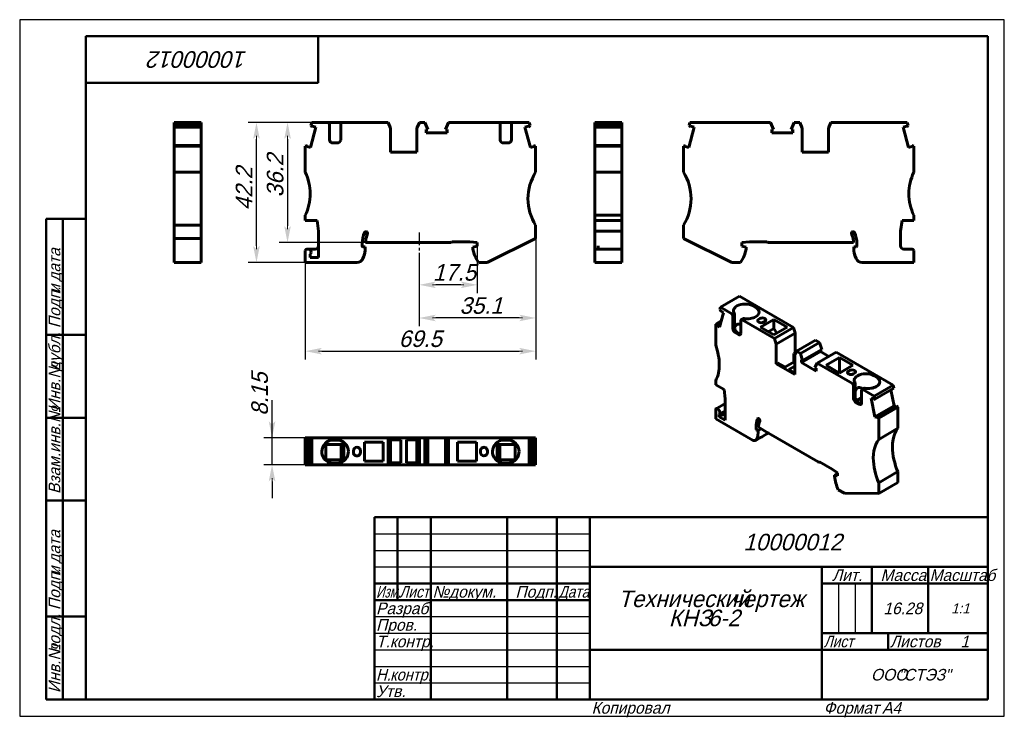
# Model space of a CAD drawing. Header units: millimetres. Extents: x 0 to 297, y 0 to 210.
import ezdxf

# ---------------------------------------------------------------- set-up
doc = ezdxf.new("R2010")
doc.units = ezdxf.units.MM
doc.linetypes.add('CENTER_per1_scale0.122441', pattern=[6.22, 3.8875, -0.7775, 0.7775, -0.7775])
doc.styles.add('TextStyle_1', font='T-FLEX Type A.TTF', dxfattribs={"oblique": 15, "height": 5})
doc.styles.add('TextStyle_2', font='T-FLEX Type A.TTF', dxfattribs={"oblique": 15, "height": 3.5})
doc.styles.add('TextStyle_3', font='T-FLEX Type A.TTF', dxfattribs={"width": 0.744064, "oblique": 15, "height": 3.5})
doc.styles.add('TextStyle_4', font='T-FLEX Type A.TTF', dxfattribs={"width": 0.883061, "oblique": 15, "height": 3.5})
doc.styles.add('TextStyle_5', font='T-FLEX Type A.TTF', dxfattribs={"width": 0.94413, "oblique": 15, "height": 3.5})
doc.styles.add('TextStyle_6', font='T-FLEX Type A.TTF', dxfattribs={"width": 0.98844, "oblique": 15, "height": 3.5})
doc.styles.add('TextStyle_7', font='T-FLEX Type A.TTF', dxfattribs={"oblique": 15, "height": 5})
doc.styles.add('TextStyle_8', font='T-FLEX Type A.TTF', dxfattribs={"oblique": 15, "height": 3})
doc.styles.add('TextStyle_9', font='T-FLEX Type A.TTF', dxfattribs={"oblique": 15, "height": 3.5})
doc.dimstyles.new('DIM_ST_1', dxfattribs={"dimtxt": 5, "dimasz": 5, "dimexe": 2.5, "dimexo": 0, "dimtad": 1, "dimrnd": 0.01, "dimdsep": 46, "dimtxsty": 'TextStyle_1', "dimblk": 'Arrow_3_C7_Status', "dimcen": 0.09, "dimclrd": 7, "dimclre": 7, "dimclrt": 7, "dimazin": 0, "dimtfac": 1, "dimtdec": 0, "dimtmove": 0, "dimatfit": 0, "dimldrblk": 'NONE', "dimfxl": 1, "dimtvp": 1, "dimtolj": 1, "dimarcsym": 0})

# ---------------------------------------------------------------- blocks, each defined once
blk = doc.blocks.new('Arrow_3_C7_Status')
at = {"color": 7, "linetype": 'Continuous', "lineweight": 0}
blk.add_line((-1, 0), (-0.8, 0), dxfattribs=at)
at = {"color": 7}
blk.add_solid([(-1, -0.2), (0, 0), (-0.8, 0), (-1, 0.2)], dxfattribs=at)
blk = doc.blocks.new('*D5')
at = {"color": 7, "lineweight": -2}
for p, q in [((155.64, 144.02), (155.64, 107.56)), ((86.14, 136.82), (86.14, 107.56)), ((91.14, 110.06), (150.64, 110.06))]:
    blk.add_line(p, q, dxfattribs=at)
at = {"layer": 'Defpoints', "color": 0}
for p in [(155.64, 144.02), (86.14, 136.82), (155.64, 110.06)]:
    blk.add_point(p, dxfattribs=at)
at = {"color": 7, "lineweight": -2, "xscale": 5, "yscale": 5, "zscale": 5}
for p, rotation in [((86.14, 110.06), 180), ((155.64, 110.06), 360)]:
    blk.add_blockref('Arrow_3_C7_Status', p, dxfattribs=dict(at, rotation=rotation))
blk = doc.blocks.new('_None')
blk = doc.blocks.new('*D6')
at = {"color": 7, "lineweight": -2}
for p, q in [((88.1, 179.02), (78.3, 179.02)), ((80.8, 174.02), (80.8, 147.82)), ((108.61, 142.82), (78.3, 142.82))]:
    blk.add_line(p, q, dxfattribs=at)
at = {"layer": 'Defpoints', "color": 0}
for p in [(88.1, 179.02), (80.8, 142.82), (108.61, 142.82)]:
    blk.add_point(p, dxfattribs=at)
at = {"color": 7, "lineweight": -2, "xscale": 5, "yscale": 5, "zscale": 5}
for p, rotation in [((80.8, 179.02), 90.00000000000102), ((80.8, 142.82), 270.000000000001)]:
    blk.add_blockref('Arrow_3_C7_Status', p, dxfattribs=dict(at, rotation=rotation))
blk = doc.blocks.new('*D7')
at = {"color": 7, "lineweight": -2}
for p, q in [((155.64, 144.02), (155.64, 117.56)), ((120.52, 139.66), (120.52, 117.56)), ((150.64, 120.06), (125.52, 120.06))]:
    blk.add_line(p, q, dxfattribs=at)
at = {"layer": 'Defpoints', "color": 0}
for p in [(155.64, 144.02), (120.52, 139.66), (120.52, 120.06)]:
    blk.add_point(p, dxfattribs=at)
at = {"color": 7, "lineweight": -2, "xscale": 5, "yscale": 5, "zscale": 5, "rotation": 180}
blk.add_blockref('Arrow_3_C7_Status', (120.52, 120.06), dxfattribs=at)
at = {"color": 7, "lineweight": -2, "xscale": 5, "yscale": 5, "zscale": 5}
blk.add_blockref('Arrow_3_C7_Status', (155.64, 120.06), dxfattribs=at)
blk = doc.blocks.new('*D8')
at = {"color": 7, "lineweight": -2}
for p, q in [((120.52, 139.66), (120.52, 127.56)), ((138.02, 142.02), (138.02, 127.56)), ((133.02, 130.06), (125.52, 130.06))]:
    blk.add_line(p, q, dxfattribs=at)
at = {"layer": 'Defpoints', "color": 0}
for p in [(120.52, 139.66), (138.02, 142.02), (120.52, 130.06)]:
    blk.add_point(p, dxfattribs=at)
at = {"color": 7, "lineweight": -2, "xscale": 5, "yscale": 5, "zscale": 5, "rotation": 180}
blk.add_blockref('Arrow_3_C7_Status', (120.52, 130.06), dxfattribs=at)
at = {"color": 7, "lineweight": -2, "xscale": 5, "yscale": 5, "zscale": 5}
blk.add_blockref('Arrow_3_C7_Status', (138.02, 130.06), dxfattribs=at)
blk = doc.blocks.new('*D9')
at = {"color": 7, "lineweight": -2}
for p, q in [((97.34, 179.02), (68.92, 179.02)), ((71.42, 141.82), (71.42, 174.02)), ((86.14, 136.82), (68.92, 136.82))]:
    blk.add_line(p, q, dxfattribs=at)
at = {"layer": 'Defpoints', "color": 0}
for p in [(71.42, 179.02), (97.34, 179.02), (86.14, 136.82)]:
    blk.add_point(p, dxfattribs=at)
at = {"color": 7, "lineweight": -2, "xscale": 5, "yscale": 5, "zscale": 5}
for p, rotation in [((71.42, 179.02), 90.0000000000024), ((71.42, 136.82), 270.0000000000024)]:
    blk.add_blockref('Arrow_3_C7_Status', p, dxfattribs=dict(at, rotation=rotation))
blk = doc.blocks.new('*D10')
at = {"color": 7, "lineweight": -2}
for p, q in [((76.12, 83.92), (76.12, 95.23)), ((76.12, 88.92), (76.12, 93.92)), ((88.1, 83.92), (73.62, 83.92)), ((76.12, 75.77), (76.12, 83.92)), ((88.1, 75.77), (73.62, 75.77)), ((76.12, 70.77), (76.12, 65.77))]:
    blk.add_line(p, q, dxfattribs=at)
at = {"layer": 'Defpoints', "color": 0}
for p in [(76.12, 83.92), (88.1, 83.92), (88.1, 75.77)]:
    blk.add_point(p, dxfattribs=at)
at = {"color": 7, "lineweight": -2, "xscale": 5, "yscale": 5, "zscale": 5}
for p, rotation in [((76.12, 83.92), 269.999999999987), ((76.12, 75.77), 89.99999999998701)]:
    blk.add_blockref('Arrow_3_C7_Status', p, dxfattribs=dict(at, rotation=rotation))
blk = doc.blocks.new('_FR1Страница_1')
at = {"color": 7, "linetype": 'Continuous', "lineweight": 25}
for p, q in [((0, 210), (0, 0)), ((297, 210), (0, 210)), ((297, 0), (297, 210)), ((107, 55), (172, 55)), ((107, 50), (172, 50)), ((107, 45), (172, 45)), ((247, 40), (247, 25)), ((252, 40), (252, 25)), ((107, 30), (172, 30)), ((107, 25), (172, 25)), ((107, 20), (172, 20)), ((242, 20), (292, 20)), ((262, 20), (262, 20)), ((107, 15), (172, 15)), ((107, 10), (172, 10)), ((0, 0), (297, 0))]:
    blk.add_line(p, q, dxfattribs=at)
at = {"color": 7, "linetype": 'Continuous', "lineweight": 50}
for p, q in [((20, 5), (20, 205)), ((20, 205), (292, 205)), ((90, 191), (90, 205)), ((292, 205), (292, 5)), ((20, 191), (90, 191)), ((8, 5), (8, 150)), ((8, 150), (20, 150)), ((13, 150), (13, 5)), ((8, 115), (20, 115)), ((8, 90), (20, 90)), ((20, 65), (8, 65)), ((107, 5), (107, 60)), ((107, 60), (292, 60)), ((114, 60), (114, 35)), ((124, 60), (124, 5)), ((147, 60), (147, 5)), ((162, 60), (162, 5)), ((172, 60), (172, 5)), ((172, 45), (292, 45)), ((242, 45), (242, 5)), ((257, 45), (257, 25)), ((274, 45), (274, 25)), ((107, 40), (172, 40)), ((242, 40), (292, 40)), ((107, 35), (172, 35)), ((8, 30), (20, 30)), ((242, 25), (292, 25)), ((262, 25), (262, 20)), ((172, 20), (292, 20)), ((20, 5), (8, 5)), ((292, 5), (20, 5))]:
    blk.add_line(p, q, dxfattribs=at)
at = {"color": 7, "oblique": 15}
for s, height, rotation, style, p in [('10000012', 5, 180, 'TextStyle_7', (68.7, 200.5)), ('дата', 3.5, 90, 'TextStyle_2', (12.25, 131.01)), ('Подп.', 3.5, 90, 'TextStyle_2', (12.25, 117)), ('и', 3.5, 90, 'TextStyle_2', (12.25, 127.51)), ('дубл.', 3.5, 90, 'TextStyle_2', (12.25, 104.01)), ('Инв.№', 3.5, 90, 'TextStyle_2', (12.25, 92)), ('Взам.инв.№', 3.5, 90, 'TextStyle_2', (12.25, 67)), ('дата', 3.5, 90, 'TextStyle_2', (12.25, 46.01)), ('Подп.', 3.5, 90, 'TextStyle_2', (12.25, 32)), ('и', 3.5, 90, 'TextStyle_2', (12.25, 42.51)), ('подл.', 3.5, 90, 'TextStyle_2', (12.25, 19.01)), ('Инв.№', 3.5, 90, 'TextStyle_2', (12.25, 7))]:
    blk.add_text(s, height=height, rotation=rotation, dxfattribs=dict(at, style=style)).set_placement(p)
for s, height, style, p in [('10000012', 5, 'TextStyle_7', (218.3, 50)), ('Лит.', 3.5, 'TextStyle_2', (245.03, 40.76)), ('Масса', 3.5, 'TextStyle_2', (259.65, 40.76)), ('№', 3.5, 'TextStyle_2', (124.5, 35.75)), ('Подп.', 3.5, 'TextStyle_2', (149.53, 35.75)), ('докум.', 3.5, 'TextStyle_2', (129.5, 35.75)), ('Технический', 5, 'TextStyle_7', (180.55, 32.88)), ('чертеж', 5, 'TextStyle_7', (214.51, 32.88)), ('Разраб.', 3.5, 'TextStyle_2', (107.5, 30.75)), ('16.28', 3.5, 'TextStyle_2', (260.53, 30.75)), ('1:1', 3, 'TextStyle_8', (280.99, 31)), ('КНЗ', 5, 'TextStyle_7', (195.79, 27.12)), ('6-2', 5, 'TextStyle_7', (207.58, 27.12)), ('Пров.', 3.5, 'TextStyle_2', (107.5, 25.75)), ('Т.контр.', 3.5, 'TextStyle_2', (107.5, 20.75)), ('Листов', 3.5, 'TextStyle_2', (262.5, 20.75)), ('1', 3.5, 'TextStyle_9', (283.78, 20.75)), ('ООО', 3.5, 'TextStyle_2', (256.78, 10.75)), ('"СТЭЗ"', 3.5, 'TextStyle_2', (265.03, 10.75)), ('Утв.', 3.5, 'TextStyle_2', (107.5, 5.75)), ('Копировал', 3.5, 'TextStyle_2', (172.5, 0.75)), ('Формат', 3.5, 'TextStyle_2', (242.5, 0.75)), ('A4', 3.5, 'TextStyle_2', (260.12, 0.75))]:
    blk.add_text(s, height=height, dxfattribs=dict(at, style=style)).set_placement(p)
for s, style, width, p in [('Масштаб', 'TextStyle_6', 0.98844, (274.5, 40.76)), ('Изм.', 'TextStyle_3', 0.744064, (107.5, 35.75)), ('Лист', 'TextStyle_4', 0.883061, (114.5, 35.75)), ('Дата', 'TextStyle_4', 0.883061, (162.5, 35.75)), ('Лист', 'TextStyle_4', 0.883061, (242.5, 20.75)), ('Н.', 'TextStyle_5', 0.94413, (107.5, 10.75)), ('контр.', 'TextStyle_5', 0.94413, (111.75, 10.75))]:
    blk.add_text(s, height=3.5, dxfattribs=dict(at, style=style, width=width)).set_placement(p)
blk = doc.blocks.new('Страница_1')
at = {"color": 7, "linetype": 'Continuous', "lineweight": 60}
for p, q in [((46.573, 178.061), (46.573, 179.024)), ((46.573, 179.024), (54.723, 179.024)), ((54.723, 178.061), (54.723, 179.024)), ((87.838, 178.061), (88.096, 179.024)), ((92.935, 179.024), (88.096, 179.024)), ((94.635, 179.024), (92.969, 179.024)), ((93.435, 173.824), (93.435, 178.524)), ((94.635, 179.024), (95.635, 179.024)), ((95.635, 179.024), (97.302, 179.024)), ((96.839, 178.585), (96.835, 178.524)), ((96.835, 178.524), (96.835, 173.824)), ((111.117, 179.024), (97.335, 179.024)), ((111.835, 177.324), (111.117, 179.024)), ((120.554, 179.024), (119.835, 177.324)), ((120.554, 179.024), (122.226, 179.024)), ((123.151, 176.919), (122.226, 179.024)), ((129.345, 179.024), (128.42, 176.919)), ((144.435, 179.024), (129.345, 179.024)), ((146.135, 179.024), (144.469, 179.024)), ((144.932, 178.585), (144.935, 178.524)), ((144.935, 178.524), (144.935, 173.824)), ((146.135, 179.024), (147.135, 179.024)), ((147.135, 179.024), (148.802, 179.024)), ((148.335, 173.824), (148.335, 178.524)), ((153.675, 179.024), (148.835, 179.024)), ((153.933, 178.061), (153.675, 179.024)), ((173.529, 179.023), (181.679, 179.023)), ((173.529, 178.06), (173.529, 179.023)), ((181.679, 178.06), (181.679, 179.023)), ((201.902, 178.06), (202.16, 179.023)), ((226.49, 179.023), (202.16, 179.023)), ((226.49, 179.023), (227.415, 176.918)), ((232.684, 176.918), (233.609, 179.023)), ((235.281, 179.023), (233.609, 179.023)), ((235.281, 179.023), (236, 177.323)), ((244, 177.323), (244.718, 179.023)), ((267.74, 179.023), (244.718, 179.023)), ((267.998, 178.06), (267.74, 179.023)), ((54.723, 178.061), (46.573, 178.061)), ((46.573, 178.061), (46.573, 177.629)), ((54.723, 177.629), (46.573, 177.629)), ((46.573, 177.615), (46.573, 177.622)), ((46.573, 177.615), (54.723, 177.615)), ((46.573, 172.052), (46.573, 177.615)), ((54.723, 178.061), (54.723, 177.629)), ((54.723, 177.622), (54.723, 177.615)), ((54.723, 177.615), (54.723, 172.052)), ((89.374, 177.615), (87.737, 171.505)), ((87.838, 178.061), (88.27, 177.629)), ((88.27, 177.629), (88.341, 177.892)), ((88.341, 177.892), (89.374, 177.615)), ((111.835, 170.024), (111.835, 177.324)), ((119.835, 177.324), (119.835, 170.024)), ((122.623, 176.919), (123.151, 176.919)), ((122.623, 175.849), (122.623, 176.919)), ((128.948, 175.849), (122.623, 175.849)), ((128.42, 176.919), (128.948, 176.919)), ((128.948, 176.919), (128.948, 175.849)), ((152.396, 177.615), (153.43, 177.892)), ((154.034, 171.505), (152.396, 177.615)), ((153.43, 177.892), (153.501, 177.629)), ((153.933, 178.061), (153.501, 177.629)), ((173.529, 178.06), (173.529, 177.628)), ((173.529, 178.06), (181.679, 178.06)), ((173.529, 177.628), (181.679, 177.628)), ((173.529, 177.614), (173.529, 177.621)), ((173.529, 172.051), (173.529, 177.614)), ((181.679, 177.614), (173.529, 177.614)), ((181.679, 178.06), (181.679, 177.628)), ((181.679, 177.621), (181.679, 177.614)), ((181.679, 177.614), (181.679, 172.051)), ((203.439, 177.614), (201.802, 171.504)), ((201.902, 178.06), (202.335, 177.628)), ((202.335, 177.628), (202.405, 177.891)), ((202.405, 177.891), (203.439, 177.614)), ((226.887, 176.918), (227.415, 176.918)), ((226.887, 175.848), (226.887, 176.918)), ((233.212, 175.848), (226.887, 175.848)), ((232.684, 176.918), (233.212, 176.918)), ((233.212, 176.918), (233.212, 175.848)), ((236, 177.323), (236, 170.023)), ((244, 170.023), (244, 177.323)), ((266.461, 177.614), (267.494, 177.891)), ((268.098, 171.504), (266.461, 177.614)), ((267.494, 177.891), (267.565, 177.628)), ((267.998, 178.06), (267.565, 177.628)), ((95.835, 172.824), (94.435, 172.824)), ((96.835, 173.824), (96.828, 173.702)), ((144.935, 173.824), (144.943, 173.702)), ((145.935, 172.824), (147.335, 172.824)), ((46.573, 171.874), (46.573, 172.045)), ((54.723, 172.045), (46.573, 172.045)), ((46.573, 171.874), (54.723, 171.874)), ((46.573, 164.024), (46.573, 171.874)), ((54.723, 171.874), (54.723, 172.045)), ((54.723, 164.024), (54.723, 171.874)), ((86.774, 172.045), (86.135, 171.874)), ((86.135, 171.874), (86.135, 164.024)), ((86.704, 171.782), (86.774, 172.045)), ((87.737, 171.505), (86.704, 171.782)), ((119.835, 170.024), (111.835, 170.024)), ((155.067, 171.782), (154.034, 171.505)), ((154.997, 172.045), (155.067, 171.782)), ((155.635, 171.874), (154.997, 172.045)), ((155.635, 164.024), (155.635, 171.874)), ((173.529, 172.044), (181.679, 172.044)), ((173.529, 171.873), (173.529, 172.044)), ((173.529, 171.873), (173.529, 164.023)), ((173.529, 171.873), (181.679, 171.873)), ((181.679, 172.044), (181.679, 171.873)), ((181.679, 171.873), (181.679, 164.023)), ((200.2, 171.873), (200.839, 172.044)), ((200.2, 164.023), (200.2, 171.873)), ((200.768, 171.781), (200.839, 172.044)), ((201.802, 171.504), (200.768, 171.781)), ((244, 170.023), (236, 170.023)), ((269.131, 171.781), (268.098, 171.504)), ((269.7, 171.873), (269.061, 172.044)), ((269.061, 172.044), (269.131, 171.781)), ((269.7, 171.873), (269.7, 164.023)), ((54.723, 164.024), (46.573, 164.024)), ((46.573, 164.024), (46.573, 156.024)), ((54.723, 164.024), (54.723, 156.024)), ((173.529, 164.023), (181.679, 164.023)), ((173.529, 157.523), (173.529, 164.023)), ((181.679, 157.523), (181.679, 164.023)), ((173.529, 151.023), (173.529, 157.523)), ((181.679, 151.023), (181.679, 157.523)), ((46.573, 156.024), (46.573, 148.024)), ((54.723, 156.024), (54.723, 148.024)), ((86.135, 151.024), (86.135, 149.424)), ((86.135, 149.424), (89.693, 149.424)), ((89.693, 149.424), (90.135, 146.278)), ((173.529, 151.023), (181.679, 151.023)), ((173.529, 151.023), (173.529, 149.423)), ((181.679, 149.423), (173.529, 149.423)), ((173.529, 146.277), (173.529, 149.423)), ((181.679, 151.023), (181.679, 149.423)), ((181.679, 149.423), (181.679, 146.277)), ((265.7, 146.277), (266.142, 149.423)), ((269.7, 149.423), (266.142, 149.423)), ((269.7, 151.023), (269.7, 149.423)), ((46.573, 144.024), (46.573, 148.024)), ((54.723, 148.024), (46.573, 148.024)), ((54.723, 144.024), (54.723, 148.024)), ((90.135, 138.324), (90.135, 146.278)), ((155.635, 144.024), (155.635, 148.024)), ((181.679, 146.277), (173.529, 146.277)), ((173.529, 146.277), (173.529, 141.823)), ((181.679, 140.83), (181.679, 146.277)), ((200.2, 144.023), (200.2, 148.023)), ((265.7, 146.277), (265.7, 141.823)), ((46.573, 136.824), (46.573, 144.024)), ((46.573, 144.024), (54.723, 144.024)), ((54.723, 136.824), (54.723, 144.024)), ((104.328, 142.831), (108.335, 142.831)), ((108.335, 142.824), (108.605, 142.824)), ((108.605, 142.824), (129.785, 142.824)), ((129.785, 142.824), (130.025, 142.824)), ((130.025, 142.831), (130.121, 142.831)), ((130.321, 143.031), (135.735, 143.031)), ((135.735, 143.031), (138.021, 142.831)), ((138.021, 142.831), (138.021, 142.024)), ((141.035, 136.824), (155.635, 144.024)), ((214.8, 136.823), (200.2, 144.023)), ((220.1, 143.031), (217.814, 142.831)), ((217.814, 142.023), (217.814, 142.831)), ((225.514, 143.031), (220.1, 143.031)), ((225.81, 142.831), (225.714, 142.831)), ((226.05, 142.823), (225.81, 142.823)), ((247.23, 142.823), (226.05, 142.823)), ((247.5, 142.823), (247.23, 142.823)), ((251.508, 142.831), (247.5, 142.831)), ((86.135, 140.324), (86.139, 140.385)), ((86.135, 140.324), (86.135, 136.824)), ((87.035, 140.824), (86.635, 140.824)), ((87.035, 140.824), (89.135, 140.824)), ((103.321, 142.531), (103.321, 141.671)), ((103.321, 141.671), (103.333, 141.605)), ((103.321, 141.671), (103.539, 141.472)), ((103.539, 141.472), (104.058, 141.517)), ((104.058, 141.517), (104.221, 141.531)), ((104.117, 139.768), (104.118, 139.777)), ((104.221, 141.531), (104.221, 140.975)), ((104.221, 140.975), (104.221, 140.975)), ((104.221, 140.975), (104.221, 140.975)), ((136.735, 141.376), (138.021, 141.72)), ((136.735, 141.014), (136.735, 141.376)), ((136.735, 140.924), (136.735, 141.014)), ((138.021, 141.72), (138.021, 142.024)), ((173.529, 140.823), (173.529, 141.823)), ((173.529, 140.384), (173.529, 140.823)), ((181.679, 140.823), (173.529, 140.823)), ((173.529, 140.323), (173.529, 140.384)), ((173.529, 140.323), (173.529, 136.823)), ((174.529, 140.823), (174.529, 141.823)), ((181.679, 140.384), (181.679, 140.823)), ((181.679, 140.323), (181.679, 140.384)), ((181.679, 140.323), (181.679, 136.823)), ((217.814, 141.719), (217.814, 142.023)), ((217.814, 141.719), (219.1, 141.375)), ((219.1, 141.375), (219.1, 141.013)), ((219.1, 141.013), (219.1, 140.923)), ((252.296, 141.471), (251.614, 141.531)), ((251.614, 141.531), (251.614, 141.367)), ((251.614, 141.367), (251.614, 140.974)), ((251.614, 140.974), (251.614, 140.974)), ((251.614, 140.974), (251.614, 140.974)), ((251.717, 139.776), (251.719, 139.767)), ((252.514, 141.67), (252.296, 141.471)), ((252.514, 141.67), (252.509, 141.628)), ((252.514, 142.531), (252.514, 141.67)), ((266.7, 140.823), (269.2, 140.823)), ((269.7, 140.323), (269.696, 140.384)), ((269.7, 140.323), (269.7, 136.823)), ((46.573, 136.824), (46.573, 136.824)), ((46.573, 136.824), (54.723, 136.824)), ((54.723, 136.824), (54.723, 136.824)), ((86.135, 136.824), (86.135, 136.824)), ((86.135, 136.824), (101.125, 136.824)), ((87.635, 139.253), (87.635, 138.324)), ((87.635, 138.324), (90.135, 138.324)), ((101.739, 136.831), (101.125, 136.831)), ((101.739, 136.831), (101.572, 136.83)), ((103.546, 137.974), (103.546, 137.974)), ((103.546, 137.974), (103.546, 137.974)), ((141.035, 136.824), (138.394, 136.824)), ((173.529, 136.823), (173.529, 136.823)), ((181.679, 136.823), (173.529, 136.823)), ((181.679, 136.823), (181.679, 136.823)), ((217.441, 136.823), (214.8, 136.823)), ((252.29, 137.973), (252.29, 137.973)), ((254.097, 136.831), (254.71, 136.825)), ((269.7, 136.823), (254.71, 136.823)), ((269.7, 136.823), (269.7, 136.823)), ((217.125, 126.61), (211.362, 123.283)), ((217.125, 126.61), (233.404, 117.212)), ((211.18, 122.602), (211.362, 123.283)), ((211.18, 122.602), (211.486, 122.072)), ((214.785, 121.307), (211.362, 123.283)), ((211.486, 122.072), (211.536, 122.258)), ((211.643, 122.163), (211.486, 122.072)), ((211.536, 122.258), (212.267, 121.61)), ((221.29, 123.675), (221.997, 123.267)), ((211.619, 119.194), (209.976, 118.245)), ((212.267, 121.61), (211.109, 117.29)), ((215.138, 116.857), (215.138, 120.695)), ((215.642, 120.986), (215.642, 117.148)), ((217.545, 119.355), (217.542, 119.307)), ((217.542, 119.307), (217.542, 115.469)), ((218.192, 119.851), (217.646, 119.536)), ((227.641, 113.885), (217.896, 119.511)), ((223.27, 119.878), (222.916, 119.674)), ((227.442, 119.593), (223.411, 117.266)), ((224.401, 118.817), (224.755, 119.021)), ((231.472, 117.266), (227.442, 119.593)), ((227.442, 119.593), (227.442, 116.904)), ((210.428, 118.124), (209.976, 118.245)), ((209.976, 118.245), (209.976, 111.836)), ((211.448, 118.556), (210.378, 117.938)), ((210.378, 117.938), (210.428, 118.124)), ((211.109, 117.29), (210.378, 117.938)), ((211.498, 118.742), (210.428, 118.124)), ((216.203, 115.839), (216.34, 115.755)), ((223.411, 117.266), (227.442, 114.939)), ((225.74, 115.921), (227.442, 116.904)), ((227.442, 114.939), (231.472, 117.266)), ((227.442, 116.904), (228.367, 115.473)), ((227.641, 113.885), (233.404, 117.212)), ((233.912, 115.531), (233.404, 117.212)), ((216.835, 115.061), (215.845, 115.633)), ((217.047, 115.347), (216.34, 115.755)), ((216.977, 115.388), (217.542, 115.714)), ((217.193, 115.267), (217.047, 115.347)), ((217.542, 115.469), (217.537, 115.373)), ((228.149, 112.203), (227.641, 113.885)), ((233.912, 115.531), (228.149, 112.203)), ((233.912, 109.57), (233.912, 115.531)), ((240.077, 113.359), (234.314, 110.032)), ((240.077, 113.359), (241.259, 112.677)), ((228.149, 106.243), (228.149, 112.203)), ((234.314, 110.032), (233.806, 108.937)), ((234.314, 110.032), (235.496, 109.35)), ((235.496, 109.35), (241.259, 112.677)), ((241.54, 109.922), (235.777, 106.595)), ((241.913, 110.58), (236.15, 107.253)), ((241.913, 110.58), (241.259, 112.677)), ((241.54, 110.365), (241.54, 109.922)), ((241.54, 109.922), (244.048, 108.474)), ((233.806, 106.937), (230.783, 105.192)), ((233.505, 109.335), (233.912, 109.57)), ((233.505, 106.763), (233.505, 109.335)), ((233.505, 109.335), (233.888, 109.114)), ((233.806, 108.937), (233.806, 102.977)), ((233.912, 109.57), (234.06, 109.485)), ((236.15, 107.253), (235.496, 109.35)), ((235.777, 107.469), (236.15, 107.253)), ((235.777, 106.595), (235.777, 107.469)), ((246.293, 109.77), (240.53, 106.443)), ((243.281, 105.794), (247.312, 108.121)), ((246.293, 109.77), (263.497, 99.838)), ((247.312, 108.121), (247.312, 103.467)), ((247.312, 108.121), (251.342, 105.794)), ((228.149, 106.243), (228.556, 106.478)), ((233.806, 102.977), (228.149, 106.243)), ((230.783, 105.192), (228.556, 106.478)), ((231.985, 104.498), (233.806, 105.549)), ((233.806, 103.446), (231.985, 104.498)), ((240.249, 104.013), (235.777, 106.595)), ((240.53, 106.443), (239.876, 105.102)), ((239.876, 105.102), (240.249, 104.886)), ((240.249, 104.886), (240.249, 104.013)), ((251.201, 100.282), (240.53, 106.443)), ((247.312, 103.467), (243.281, 105.794)), ((251.342, 105.794), (247.312, 103.467)), ((249.999, 104.038), (250.352, 104.242)), ((209.976, 101.221), (209.976, 99.915)), ((251.837, 103.385), (251.484, 103.181)), ((257.706, 102.65), (258.413, 102.242)), ((209.976, 99.915), (212.492, 98.463)), ((212.492, 98.463), (212.805, 95.713)), ((251.552, 99.721), (251.554, 99.67)), ((251.554, 99.67), (251.554, 95.833)), ((252.058, 99.961), (252.056, 100.013)), ((252.058, 96.123), (252.058, 99.961)), ((253.958, 94.444), (253.958, 98.282)), ((254.606, 98.825), (254.062, 98.511)), ((257.734, 96.51), (254.312, 98.486)), ((257.734, 96.51), (263.497, 99.838)), ((263.68, 98.946), (257.917, 95.619)), ((262.756, 98.413), (263.75, 93.552)), ((263.68, 98.946), (263.497, 99.838)), ((212.805, 89.219), (212.805, 95.713)), ((251.554, 95.833), (251.56, 95.73)), ((252.061, 96.02), (252.058, 96.123)), ((252.332, 95.139), (253.958, 96.077)), ((252.401, 95.022), (253.958, 95.921)), ((256.83, 95.882), (257.561, 95.686)), ((257.988, 90.225), (256.83, 95.882)), ((257.561, 95.686), (257.611, 95.442)), ((257.917, 95.619), (257.611, 95.442)), ((257.917, 95.619), (257.734, 96.51)), ((209.976, 92.485), (209.979, 92.533)), ((209.976, 92.485), (209.976, 89.627)), ((212.805, 94.287), (210.08, 92.714)), ((210.613, 92.526), (210.33, 92.689)), ((252.261, 94.608), (253.251, 94.036)), ((252.619, 94.814), (252.756, 94.73)), ((252.756, 94.73), (253.463, 94.322)), ((253.958, 94.72), (253.366, 94.378)), ((253.609, 94.243), (253.463, 94.322)), ((263.75, 93.552), (257.988, 90.225)), ((264.431, 93.6), (258.669, 90.273)), ((259.12, 89.872), (264.883, 93.199)), ((263.75, 93.552), (264.159, 93.443)), ((264.883, 93.199), (264.431, 93.6)), ((264.883, 86.79), (264.883, 93.199)), ((209.976, 89.627), (220.576, 83.508)), ((211.037, 90.24), (212.805, 91.26)), ((211.037, 90.998), (211.037, 90.24)), ((211.037, 90.24), (212.805, 89.219)), ((211.063, 91.011), (212.805, 92.017)), ((258.718, 90.029), (257.988, 90.225)), ((259.12, 89.872), (258.669, 90.273)), ((258.669, 90.273), (258.718, 90.029)), ((259.12, 83.463), (259.12, 89.872)), ((222.129, 87.271), (222.129, 86.569)), ((222.129, 86.569), (222.282, 86.317)), ((222.282, 86.317), (222.65, 86.142)), ((222.65, 86.142), (222.765, 86.087)), ((222.765, 86.087), (223.684, 86.618)), ((222.84, 87.105), (225.674, 85.469)), ((264.883, 86.79), (259.12, 83.463)), ((86.135, 83.917), (86.774, 83.917)), ((86.135, 83.917), (86.135, 75.767)), ((86.774, 83.917), (86.774, 75.767)), ((86.781, 83.917), (87.737, 83.917)), ((87.737, 83.917), (87.737, 75.767)), ((87.737, 83.917), (87.831, 83.917)), ((87.838, 83.917), (87.838, 75.767)), ((87.838, 83.917), (88.096, 83.917)), ((88.096, 83.917), (88.096, 75.767)), ((88.096, 83.917), (111.117, 83.917)), ((94.635, 83.267), (95.635, 83.267)), ((111.835, 83.917), (111.117, 83.917)), ((111.117, 75.767), (111.117, 83.917)), ((111.835, 83.917), (111.835, 75.767)), ((111.835, 83.917), (119.835, 83.917)), ((111.835, 83.342), (114.985, 83.342)), ((114.985, 83.342), (114.985, 76.342)), ((116.685, 76.342), (116.685, 83.342)), ((116.685, 83.342), (119.835, 83.342)), ((119.835, 83.917), (119.835, 75.767)), ((120.554, 83.917), (119.835, 83.917)), ((120.554, 83.917), (122.226, 83.917)), ((120.554, 83.917), (120.554, 75.767)), ((122.226, 75.767), (122.226, 83.917)), ((123.151, 83.917), (122.226, 83.917)), ((123.151, 83.917), (123.151, 75.767)), ((123.158, 83.917), (128.413, 83.917)), ((129.345, 83.917), (128.42, 83.917)), ((128.42, 83.917), (128.42, 75.767)), ((129.345, 83.917), (129.345, 75.767)), ((129.345, 83.917), (153.675, 83.917)), ((146.135, 83.267), (147.135, 83.267)), ((153.675, 75.767), (153.675, 83.917)), ((153.933, 83.917), (153.675, 83.917)), ((153.933, 83.917), (153.933, 75.767)), ((153.94, 83.917), (154.034, 83.917)), ((154.034, 83.917), (154.99, 83.917)), ((154.034, 83.917), (154.034, 75.767)), ((154.997, 83.917), (154.997, 75.767)), ((155.635, 83.917), (154.997, 83.917)), ((155.635, 75.767), (155.635, 83.917)), ((221.01, 83.263), (220.576, 83.514)), ((222.765, 86.087), (222.765, 85.633)), ((225.674, 85.463), (225.865, 85.353)), ((225.865, 85.353), (240.842, 76.706)), ((97.368, 81.867), (91.835, 81.867)), ((92.335, 77.267), (92.335, 81.867)), ((96.935, 81.867), (96.935, 77.267)), ((97.368, 81.867), (97.589, 81.867)), ((97.502, 81.867), (97.844, 82.482)), ((97.735, 81.867), (97.589, 81.867)), ((97.735, 77.267), (97.735, 81.867)), ((103.985, 82.617), (103.985, 76.917)), ((109.685, 82.617), (103.985, 82.617)), ((109.685, 76.917), (109.685, 82.617)), ((132.085, 76.917), (132.085, 82.617)), ((132.085, 82.617), (137.785, 82.617)), ((137.785, 82.617), (137.785, 76.917)), ((144.269, 81.867), (143.927, 82.482)), ((144.035, 77.267), (144.035, 81.867)), ((144.035, 81.867), (144.182, 81.867)), ((144.403, 81.867), (144.182, 81.867)), ((144.403, 81.867), (149.935, 81.867)), ((144.835, 81.867), (144.835, 77.267)), ((149.435, 77.267), (149.435, 81.867)), ((97.368, 77.267), (92.186, 77.267)), ((97.589, 77.111), (97.368, 77.267)), ((97.589, 77.267), (97.589, 77.111)), ((97.735, 77.267), (97.589, 77.267)), ((100.685, 80.017), (100.685, 79.517)), ((102.785, 79.517), (102.785, 80.017)), ((138.985, 79.517), (138.985, 80.017)), ((141.085, 80.017), (141.085, 79.517)), ((144.035, 77.267), (144.182, 77.267)), ((144.182, 77.111), (144.403, 77.267)), ((144.182, 77.267), (144.182, 77.111)), ((144.403, 77.267), (149.585, 77.267)), ((86.774, 75.767), (86.135, 75.767)), ((87.737, 75.767), (86.781, 75.767)), ((87.831, 75.767), (87.737, 75.767)), ((87.838, 75.767), (88.096, 75.767)), ((92.935, 75.767), (88.096, 75.767)), ((92.935, 75.767), (93.435, 75.767)), ((93.435, 75.767), (93.435, 76.479)), ((94.435, 75.767), (93.435, 75.767)), ((94.435, 76.272), (94.635, 76.267)), ((95.835, 75.767), (94.435, 75.767)), ((95.635, 76.267), (94.635, 76.267)), ((95.835, 76.272), (95.635, 76.267)), ((96.828, 75.767), (95.835, 75.767)), ((96.828, 76.476), (96.835, 76.479)), ((96.829, 75.767), (96.828, 75.767)), ((96.835, 76.479), (96.839, 76.48)), ((96.835, 76.479), (96.835, 75.767)), ((97.335, 75.767), (96.839, 75.767)), ((111.117, 75.767), (97.335, 75.767)), ((97.589, 77.111), (97.688, 76.932)), ((103.985, 76.917), (109.685, 76.917)), ((111.835, 75.767), (111.117, 75.767)), ((114.985, 76.342), (111.835, 76.342)), ((119.835, 75.767), (111.835, 75.767)), ((119.835, 76.342), (116.685, 76.342)), ((120.554, 75.767), (119.835, 75.767)), ((120.554, 75.767), (122.226, 75.767)), ((123.151, 75.767), (122.226, 75.767)), ((128.413, 75.767), (123.158, 75.767)), ((129.345, 75.767), (128.42, 75.767)), ((144.435, 75.767), (129.345, 75.767)), ((137.785, 76.917), (132.085, 76.917)), ((144.182, 77.111), (144.083, 76.932)), ((144.435, 75.767), (144.932, 75.767)), ((144.935, 76.479), (144.932, 76.48)), ((144.932, 75.767), (144.935, 75.767)), ((144.943, 76.476), (144.935, 76.479)), ((144.935, 76.479), (144.935, 75.767)), ((144.942, 75.767), (144.943, 75.767)), ((144.943, 75.767), (145.935, 75.767)), ((145.935, 76.272), (146.135, 76.267)), ((145.935, 75.767), (147.335, 75.767)), ((146.135, 76.267), (147.135, 76.267)), ((147.335, 76.272), (147.135, 76.267)), ((147.335, 75.767), (148.335, 75.767)), ((148.335, 75.767), (148.335, 76.479)), ((148.835, 75.767), (148.335, 75.767)), ((153.675, 75.767), (148.835, 75.767)), ((153.933, 75.767), (153.675, 75.767)), ((154.034, 75.767), (153.94, 75.767)), ((154.99, 75.767), (154.034, 75.767)), ((155.635, 75.767), (154.997, 75.767)), ((240.842, 76.706), (241.011, 76.608)), ((241.011, 76.614), (241.079, 76.575)), ((241.179, 76.565), (241.279, 76.623)), ((241.221, 76.657), (245.049, 74.446)), ((245.049, 74.446), (246.665, 73.35)), ((245.756, 72.686), (246.665, 73.211)), ((245.756, 72.686), (246.665, 72.443)), ((245.756, 72.391), (245.756, 72.686)), ((245.756, 72.317), (245.756, 72.391)), ((246.665, 73.35), (246.665, 72.691)), ((246.665, 72.443), (246.665, 72.691)), ((264.883, 73.726), (259.12, 70.399)), ((264.883, 70.46), (264.883, 73.726)), ((259.12, 67.133), (264.883, 70.46)), ((259.12, 67.133), (259.12, 70.399)), ((248.797, 67.214), (246.929, 68.293)), ((248.797, 67.214), (259.12, 67.133))]:
    blk.add_line(p, q, dxfattribs=at)
at = {"color": 7, "linetype": 'CENTER_per1_scale0.122441', "lineweight": 25}
blk.add_line((120.521, 145.884), (120.521, 139.664), dxfattribs=at)
blk.add_line((120.521, 145.884), (120.521, 139.664), dxfattribs=at)
at = {"color": 7, "lineweight": 60, "flags": 128}
for points in [[(251.615, 140.85), (251.614, 140.919), (251.614, 140.974)], [(103.546, 137.974), (103.61, 138.114), (103.659, 138.225)], [(216.34, 123.675), (216.034, 123.473), (215.777, 123.249), (215.573, 123.008), (215.427, 122.753), (215.341, 122.489), (215.315, 122.221), (215.352, 121.954), (215.45, 121.691)], [(221.29, 123.675), (220.76, 123.926), (220.155, 124.113), (219.498, 124.228), (218.815, 124.267), (218.132, 124.228), (217.476, 124.113), (216.871, 123.926), (216.34, 123.675)], [(221.997, 123.267), (222.432, 122.961), (222.756, 122.611), (222.955, 122.232), (223.022, 121.838), (222.955, 121.444), (222.756, 121.065), (222.432, 120.715), (221.997, 120.409)], [(214.785, 121.307), (214.92, 121.198), (215.035, 121.043), (215.111, 120.867), (215.138, 120.695)], [(215.45, 121.691), (215.511, 121.552), (215.574, 121.372), (215.602, 121.273), (215.623, 121.173), (215.637, 121.075), (215.642, 120.986)], [(217.896, 119.511), (217.771, 119.557), (217.662, 119.544), (217.583, 119.473), (217.545, 119.355)], [(218.195, 119.846), (218.223, 119.866), (218.381, 119.904), (218.561, 119.895)], [(221.997, 120.409), (221.647, 120.232), (221.26, 120.084), (220.842, 119.966), (220.4, 119.882), (219.944, 119.832), (219.479, 119.817), (219.016, 119.839), (218.561, 119.895)], [(224.401, 118.817), (224.061, 118.686), (223.659, 118.639), (223.257, 118.686), (222.916, 118.817), (222.689, 119.014), (222.609, 119.246), (222.689, 119.478), (222.916, 119.674)], [(223.27, 119.878), (223.611, 120.01), (224.012, 120.056), (224.414, 120.01), (224.755, 119.878), (224.983, 119.682), (225.062, 119.45), (224.983, 119.218), (224.755, 119.021)], [(215.845, 115.633), (215.575, 115.851), (215.345, 116.16), (215.192, 116.514), (215.138, 116.857)], [(215.642, 117.136), (215.724, 117.352), (215.904, 117.676), (216.111, 117.926), (216.34, 118.101)], [(215.642, 117.148), (215.651, 116.976), (215.677, 116.791), (215.784, 116.412), (215.962, 116.076), (216.076, 115.942), (216.203, 115.839)], [(216.34, 118.101), (216.545, 118.191), (216.766, 118.232), (217.002, 118.224), (217.25, 118.165), (217.542, 118.034)], [(217.537, 115.373), (217.461, 115.136), (217.304, 114.995), (217.086, 114.969), (216.835, 115.061)], [(217.193, 115.267), (217.472, 115.191), (217.479, 115.193)], [(249.999, 104.038), (249.771, 103.842), (249.691, 103.61), (249.771, 103.378), (249.999, 103.181), (250.339, 103.05), (250.741, 103.003), (251.143, 103.05), (251.484, 103.181)], [(251.837, 103.385), (252.065, 103.582), (252.145, 103.814), (252.065, 104.046), (251.837, 104.242), (251.496, 104.374), (251.095, 104.42), (250.693, 104.374), (250.352, 104.242)], [(252.756, 102.65), (252.45, 102.448), (252.193, 102.225), (251.989, 101.983), (251.843, 101.728), (251.757, 101.465), (251.731, 101.197), (251.768, 100.929), (251.866, 100.666)], [(257.706, 102.65), (257.176, 102.902), (256.571, 103.088), (255.914, 103.203), (255.231, 103.242), (254.548, 103.203), (253.892, 103.088), (253.287, 102.902), (252.756, 102.65)], [(258.413, 102.242), (258.848, 101.936), (259.172, 101.586), (259.371, 101.207), (259.438, 100.813), (259.371, 100.419), (259.172, 100.04), (258.848, 99.691), (258.413, 99.384)], [(251.201, 100.282), (251.326, 100.184), (251.435, 100.045), (251.514, 99.884), (251.552, 99.721)], [(252.756, 98.978), (252.488, 98.764), (252.252, 98.445), (252.058, 98.028)], [(254.324, 98.662), (254.059, 98.859), (253.696, 99.032), (253.354, 99.108), (253.039, 99.088), (252.756, 98.978)], [(254.312, 98.486), (254.177, 98.533), (254.062, 98.511), (253.985, 98.423), (253.958, 98.282)], [(254.977, 98.87), (254.783, 98.878), (254.617, 98.831), (254.607, 98.824)], [(258.413, 99.384), (258.063, 99.207), (257.676, 99.059), (257.258, 98.942), (256.816, 98.857), (256.36, 98.807), (255.895, 98.793), (255.432, 98.814), (254.977, 98.87)], [(251.56, 95.73), (251.636, 95.405), (251.793, 95.083), (252.011, 94.805), (252.261, 94.608)], [(252.619, 94.814), (252.395, 95.029), (252.223, 95.331), (252.111, 95.678), (252.061, 96.02)], [(209.979, 92.533), (210.017, 92.652), (210.096, 92.722), (210.205, 92.735), (210.33, 92.689)], [(211.249, 91.423), (211.201, 91.733), (211.063, 92.051), (210.856, 92.329), (210.613, 92.526)], [(253.251, 94.036), (253.522, 93.942), (253.751, 93.987), (253.905, 94.163), (253.958, 94.444)], [(253.905, 94.167), (253.76, 94.185), (253.609, 94.243)], [(211.037, 90.998), (211.127, 91.061), (211.194, 91.155), (211.235, 91.278), (211.249, 91.423)], [(223.245, 88.953), (223.273, 89.088), (223.25, 89.256), (223.175, 89.436), (223.121, 89.52), (223.059, 89.596), (222.991, 89.66), (222.92, 89.709), (222.782, 89.756), (222.669, 89.733), (222.594, 89.648)], [(264.883, 86.79), (264.393, 86.074), (263.986, 85.262), (263.666, 84.36), (263.435, 83.377), (263.295, 82.321), (263.249, 81.202)], [(222.287, 83.459), (222.069, 83.201), (221.765, 83.08), (221.403, 83.099), (221.01, 83.263)], [(222.287, 83.459), (222.515, 83.985), (222.671, 84.58), (222.765, 85.633)], [(259.12, 83.463), (258.63, 82.747), (258.223, 81.935), (257.903, 81.033), (257.672, 80.05), (257.532, 78.994), (257.486, 77.874)]]:
    blk.add_lwpolyline(points, dxfattribs=at)
at = {"color": 7, "linetype": 'Continuous', "lineweight": 60}
for centre, radius, start, end in [((92.935, 178.524), 0.5, 0, 90), ((97.335, 178.524), 0.5, 90, 173), ((144.435, 178.524), 0.5, 7, 90), ((148.835, 178.524), 0.5, 90, 180), ((94.435, 173.824), 1, 180, 270), ((95.835, 173.824), 1, 270, 353), ((145.935, 173.824), 1, 187, 270), ((147.335, 173.824), 1, 270, 0.00001), ((72.617, 157.524), 15, 360, 25.67929), ((168.324, 156.024), 15, 147.76905, 180), ((187.511, 156.023), 15, 0, 32.23095), ((283.218, 157.523), 15, 154.32071, 180), ((72.617, 157.524), 15, 334.32071, 360), ((283.218, 157.523), 15, 180, 205.67929), ((168.324, 156.024), 15, 180, 212.23095), ((187.511, 156.023), 15, 327.76905, 0), ((111.628, 142.53), 8.306, 157.03066, 179.99184), ((104.44, 145.576), 0.5, 337.02176, 157.02176), ((251.395, 145.576), 0.5, 22.97824, 202.97824), ((244.208, 142.529), 8.306, 0.0083, 22.96932), ((111.621, 142.531), 7.3, 173.24367, 177.64472), ((111.621, 142.531), 7.3, 157.02176, 173.24367), ((130.121, 143.031), 0.2, 270, 359.99998), ((225.714, 143.031), 0.2, 180.00002, 270), ((244.214, 142.531), 7.3, 6.75633, 22.97824), ((244.214, 142.531), 7.3, 2.35528, 6.75633), ((86.635, 140.324), 0.5, 90, 173), ((87.035, 139.924), 0.9, 0.00001, 90), ((87.035, 139.924), 0.9, 311.81031, 360), ((89.135, 141.824), 1, 270, 359.99999), ((103.507, 141.716), 0.2, 205.42066, 211.30226), ((103.537, 141.659), 0.2, 212.67818, 227.29235), ((97.219, 140.976), 7.002, 334.61797, 359.99587), ((97.219, 140.975), 7.002, 342.60158, 348.77053), ((97.219, 140.976), 7.002, 348.94481, 359.99497), ((97.262, 141.065), 6.976, 349.32335, 349.69082), ((146.129, 142.339), 9.5, 188.5682, 215.49032), ((209.706, 142.339), 9.5, 324.50968, 351.4318), ((258.616, 140.975), 7.002, 180.00428, 205.38151), ((258.587, 141.005), 6.978, 189.81575, 191.30149), ((258.591, 140.982), 6.978, 191.36035, 198.08213), ((266.7, 141.823), 1, 180, 270), ((269.2, 140.323), 0.5, 7, 90), ((56.959, 794.975), 659.657, 273.869824, 273.878049), ((101.741, 138.828), 1.996, 269.93068, 334.6838), ((101.744, 138.832), 1.996, 288.17969, 310.93159), ((101.801, 138.782), 1.922, 310.55007, 335.14978), ((97.239, 140.955), 6.976, 336.41599, 341.67879), ((258.605, 140.94), 6.978, 198.38863, 203.44793), ((254.094, 138.827), 1.996, 205.3162, 270.06932), ((254.494, 862.845), 726.017, 269.981668, 269.994526), ((255.3, 862.84), 726.017, 269.959753, 270.040247), ((259.323, 862.839), 726.017, 269.877297, 270.122703), ((192.15, 105.628), 18.876, 0.89686, 19.19941), ((201.168, 105.652), 9.86, 333.30003, 1.58211), ((250.158, 99.815), 1.908, 5.95547, 26.50906), ((227.81, 87.392), 5.682, 156.60939, 181.21967), ((227.339, 87.114), 4.488, 155.80192, 174.50417), ((94.635, 79.767), 3.5, 90, 180), ((95.635, 79.767), 3.5, 0, 90), ((146.135, 79.767), 3.5, 90, 180), ((147.135, 79.767), 3.5, 360, 90), ((-1187.619, 2530.733), 2824.472, 299.938724, 300.028501), ((101.735, 80.017), 1.05, 0.00001, 180), ((140.035, 80.017), 1.05, 0, 180.00001), ((283.21, 81.649), 19.966, 181.28486, 203.38064), ((94.635, 79.767), 3.5, 180, 240.94072), ((95.635, 79.767), 3.5, 299.05928, 0), ((101.735, 79.517), 1.05, 180, 0.00001), ((140.035, 79.517), 1.05, 180, 0), ((146.135, 79.767), 3.5, 180, 240.94072), ((147.135, 79.767), 3.5, 299.05928, 360), ((277.447, 78.322), 19.966, 181.28486, 203.38064), ((94.635, 79.767), 3.5, 240.94072, 249.94896), ((94.635, 79.767), 3.5, 249.94896, 266.72417), ((95.635, 79.767), 3.5, 273.27583, 289.92121), ((95.635, 79.767), 3.5, 290.11601, 299.05928), ((146.136, 79.767), 3.5, 240.94077, 249.88395), ((146.135, 79.767), 3.5, 250.0788, 266.72417), ((147.135, 79.767), 3.5, 273.27584, 290.05103), ((147.135, 79.767), 3.5, 290.05104, 299.05928), ((259.529, 74.148), 13.894, 187.57157, 204.9258)]:
    blk.add_arc(centre, radius, start, end, dxfattribs=at)
for centre, major_axis, start_param, end_param in [((227.998, 83.883), (-3.65, 6.322), 0.667478, 0.7442907), ((241.079, 76.738), (-0.1, 0.173), 2.3561945, 3.9269908)]:
    blk.add_ellipse(centre, major_axis=major_axis, ratio=0.5773503, start_param=start_param, end_param=end_param, dxfattribs=at)
blk.add_blockref('_FR1Страница_1', (0, 0))
at = {"color": 7, "style": 'TextStyle_1', "oblique": 15}
for s, p in [('36.2', (79.545, 156.474)), ('42.2', (70.165, 152.566)), ('8.15', (74.865, 90.587))]:
    blk.add_text(s, height=5, rotation=90, dxfattribs=at).set_placement(p)
for s, p in [('17.5', (124.626, 131.314)), ('35.1', (132.678, 121.314)), ('69.5', (114.335, 111.314))]:
    blk.add_text(s, height=5, dxfattribs=at).set_placement(p)
for base, p1, p2, angle, picture, middle in [((71.415, 179.024), (86.135, 136.824), (97.335, 179.024), 90, '*D9', (71.415, 157.924)), ((80.795, 142.824), (88.096, 179.024), (108.605, 142.824), 270, '*D6', (80.795, 161.654)), ((120.521, 120.064), (155.635, 144.024), (120.521, 139.664), 180, '*D7', (137.145, 120.064)), ((120.521, 130.064), (138.021, 142.024), (120.521, 139.664), 180, '*D8', (129.271, 130.064)), ((76.115, 83.917), (88.096, 75.767), (88.096, 83.917), 90, '*D10', (76.115, 95.232))]:
    dim = blk.add_linear_dim(base=base, p1=p1, p2=p2, angle=angle, text=' ', dimstyle='DIM_ST_1')
    dim.commit()
    dim.dimension.update_dxf_attribs({"geometry": picture, "text_midpoint": middle, "dimtype": 160})
dim = blk.add_linear_dim(base=(155.635, 110.064), p1=(86.135, 136.824), p2=(155.635, 144.024), text=' ', dimstyle='DIM_ST_1')
dim.commit()
dim.dimension.update_dxf_attribs({"geometry": '*D5', "text_midpoint": (119.515, 110.064), "dimtype": 160})

msp = doc.modelspace()

# ---------------------------------------------------------------- block references
msp.add_blockref('Страница_1', (0, 0))

doc.saveas('drawing.dxf')
